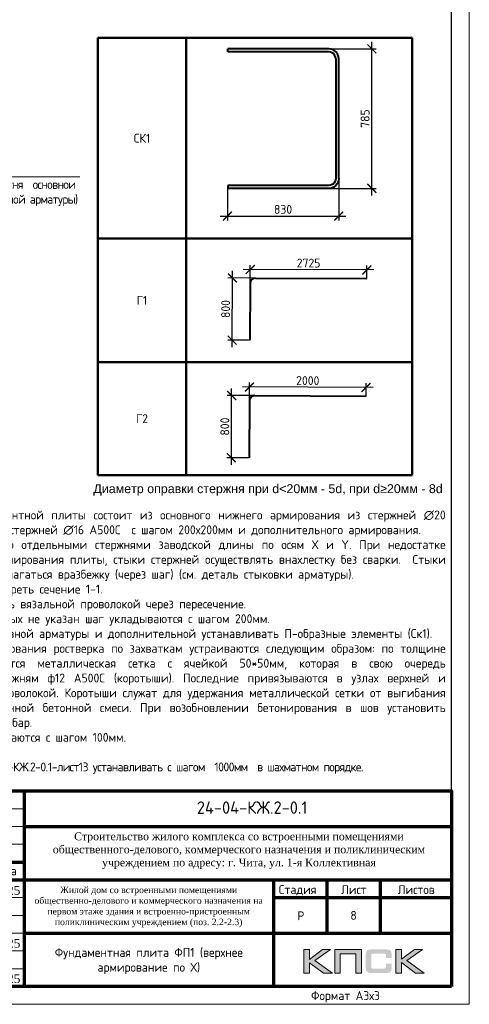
# Model space of a CAD drawing. Header units: millimetres. Extents: x -56135 to 1694203, y -446411 to -23139.
# Tile 171 of 256: x 830281 to 842908, y -140264 to -112576. Entities that reach past the tile are written whole.
import ezdxf
from ezdxf import colors
from ezdxf.entities.mleader import LeaderData, LeaderLine
from ezdxf.enums import TextEntityAlignment as Align
from ezdxf.math import Vec2, Vec3

# ---------------------------------------------------------------- set-up
doc = ezdxf.new("R2010")
doc.units = ezdxf.units.MM
for name, color, linetype in [('PDF _S_NET_PROFILE_AXIS', 7, 'Continuous'), ('PDF7_Text', 7, 'Continuous'), ('PDF8_Text', 7, 'Continuous'), ('Рамка печать', 7, 'Continuous'), ('ТОЛСТЫЕ_ОСНОВНЫЕ', 6, 'Continuous')]:
    doc.layers.add(name, color=color, linetype=linetype)
for name, color, linetype, lineweight in [('Арм_хомуты', 133, 'Continuous', 18), ('Армирование', 3, 'Continuous', 40), ('Выноски', 20, 'Continuous', 20), ('Каркасы ригель', 3, 'Continuous', 0), ('подоснова', 151, 'Continuous', 5), ('РАЗМЕРЫ', 1, 'Continuous', 9), ('Рамка', 7, 'Continuous', 70), ('Текст', 7, 'Continuous', 25), ('ТОНКИЕ', 7, 'Continuous', 9)]:
    doc.layers.add(name, color=color, linetype=linetype, lineweight=lineweight)
doc.styles.add('GOST 2.304', font='CS_Gost2304.shx')
doc.styles.add('GOST-2.304_Type-B', font='GOST_Common.ttf')
doc.styles.add('PDF Times New Roman', font='times.ttf')
doc.styles.get("Standard").update_dxf_attribs({"font": 'arial.ttf'})
doc.styles.add('style1', font='GOST_Common.ttf', dxfattribs={"height": 500})
doc.styles.add('ГОСТ', font='GOST_Common.ttf')
doc.dimstyles.new('СПДС', dxfattribs={"dimscale": 100, "dimtxt": 2.5, "dimasz": 2.5, "dimexe": 1.25, "dimexo": 0, "dimtad": 1, "dimdec": 0, "dimtxsty": 'GOST-2.304_Type-B', "dimblk": 'ARCHTICK', "dimcen": 2.5, "dimdle": 2, "dimadec": 0, "dimazin": 2, "dimtfac": 0.75, "dimtdec": 0, "dimtmove": 1, "dimatfit": 3, "dimfxl": 1, "dimtolj": 1, "dimarcsym": 1})

# ---------------------------------------------------------------- blocks, each defined once
blk = doc.blocks.new('*U43')
at = {"layer": 'ТОЛСТЫЕ_ОСНОВНЫЕ', "color": 6}
blk.add_lwpolyline([(20, 5), (886, 5), (886, 415), (20, 415)], close=True, dxfattribs=at)
at = {"layer": 'ТОНКИЕ'}
blk.add_lwpolyline([(0, 0), (891, 0), (891, 420), (0, 420)], close=True, dxfattribs=at)
at = {"layer": 'Текст', "style": 'style1'}
blk.add_text('Формат А3х3', height=2.5, dxfattribs=at).set_placement((846.57, 1.2))
blk = doc.blocks.new('11')
at = {"layer": 'Выноски'}
for p, q in [((47944, 66700), (47962, 66737)), ((47962, 66737), (47989, 66781)), ((47989, 66781), (48016, 66806)), ((48016, 66806), (48038, 66823)), ((48038, 66823), (48060, 66786)), ((48060, 66786), (48058, 66769)), ((47885, 66608), (47944, 66700))]:
    blk.add_line(p, q, dxfattribs=at)
blk.add_lwpolyline([(47863, 66761), (47937, 66865), (47843, 66458), (47885, 66564), (47905, 66616), (47954, 66628), (47979, 66606), (47957, 66539), (47937, 66487), (47947, 66458), (47991, 66470), (48051, 66611), (48041, 66569), (48023, 66505), (48023, 66448), (48065, 66448), (48090, 66529), (48110, 66608), (48043, 66369), (47972, 66275), (47954, 66344), (47991, 66389), (48078, 66431), (48142, 66470), (48154, 66441), (48204, 66512), (48246, 66606), (48209, 66455), (48204, 66418), (48295, 66574), (48265, 66463), (48265, 66455), (48312, 66453), (48342, 66529), (48347, 66584), (48337, 66465), (48349, 66453), (48401, 66569), (48443, 66616), (48461, 66678), (48466, 66727), (48436, 66811), (48399, 66754), (48399, 66618), (48389, 66549), (48374, 66507), (48416, 66564), (48441, 66576), (48451, 66524), (48433, 66482), (48419, 66453), (48424, 66428), (48458, 66421)], dxfattribs=at)
blk = doc.blocks.new('яяя')
at = {"lineweight": 30}
for points in [[(345424, 110432), (345425, 110410), (345424, 110397), (345417, 110379), (345406, 110350), (345390, 110319), (345357, 110275), (345310, 110221), (345265, 110176), (345198, 110110), (345161, 110077), (345133, 110066), (345116, 110066), (345102, 110075), (345090, 110091), (345082, 110115), (345074, 110146), (345066, 110182), (345064, 110206), (345067, 110234), (345077, 110278), (345095, 110320), (345114, 110361), (345134, 110395), (345159, 110428), (345195, 110469), (345228, 110506), (345284, 110560), (345331, 110595), (345379, 110625), (345435, 110648), (345486, 110670), (345532, 110686), (345573, 110696), (345605, 110698), (345621, 110695), (345635, 110687), (345648, 110671), (345656, 110649), (345659, 110625), (345659, 110583), (345656, 110553), (345647, 110523), (345635, 110489), (345387, 110033), (345349, 109985), (345311, 109948), (345247, 109889), (345209, 109858), (345192, 109844), (345180, 109837), (345157, 109833), (345150, 109835), (345140, 109842), (345135, 109856), (345138, 109881), (345148, 109892), (345183, 109930), (345267, 110024), (345343, 110105), (345455, 110213), (345617, 110343), (345775, 110456), (345811, 110526), (345838, 110607), (345890, 110740), (345902, 110771), (345698, 110295), (345672, 110226), (345626, 110132), (345572, 110032), (345518, 109953), (345481, 109918), (345497, 110001), (345567, 110147), (345655, 110301), (345760, 110442)], [(345481, 109918), (345476, 109896), (345475, 109874), (345485, 109861), (345506, 109866), (345539, 109891), (345632, 109983), (345968, 110450), (346022, 110527), (346029, 110560), (346027, 110579), (346026, 110590), (346010, 110605), (345993, 110609), (345975, 110601), (345962, 110584), (345954, 110562), (345857, 110421), (345783, 110292), (345741, 110183), (345701, 110079), (345665, 109985), (345660, 109952), (345666, 109929), (345669, 109915), (345682, 109910), (345702, 109914), (345735, 109941), (345846, 110007), (346065, 110160), (346075, 110193), (346070, 110217), (346066, 110236), (346052, 110241), (346030, 110241), (346007, 110228), (345978, 110203), (345960, 110164), (345892, 110010), (345895, 109986), (345904, 109966), (345925, 109964), (345969, 109968), (346045, 110000), (346218, 110114), (346261, 110154), (346280, 110184), (346282, 110210), (346278, 110225), (346263, 110229), (346241, 110222), (346220, 110198), (346162, 110049), (345989, 109904), (345932, 109849), (345906, 109805), (345891, 109739), (345890, 109690), (345899, 109652), (345924, 109647), (345956, 109655), (345980, 109674), (346058, 109838), (346158, 110046), (346261, 110098), (346314, 110120), (346292, 110079), (346269, 110036), (346261, 110008), (346267, 109998), (346293, 109998), (346363, 110039), (346445, 110095), (346421, 110068), (346414, 110040), (346407, 110011), (346416, 109990), (346466, 109972), (346509, 109977), (346574, 109984), (347172, 110293)], [(346586, 109971), (346543, 109917), (346509, 109873), (346489, 109825), (346475, 109767), (346472, 109710), (346478, 109675), (346485, 109641), (346501, 109621), (346517, 109602), (346542, 109589), (346568, 109592), (346605, 109620), (346680, 109731), (346736, 109842), (346865, 110115), (346962, 110290), (346969, 110318), (346979, 110360), (347013, 110403), (347056, 110434), (347091, 110450), (347109, 110450), (347121, 110434), (347115, 110405), (347072, 110355), (347012, 110307), (346924, 110222)]]:
    blk.add_lwpolyline(points, dxfattribs=at)
blk = doc.blocks.new('A$Cd09756da')
at = {"layer": 'Рамка печать', "lineweight": 20}
h = blk.add_hatch(color=0, dxfattribs=at)
h.paths.add_polyline_path([(-3400, 1040), (-3624, 1040), (-3991, 764), (-3991, 1040), (-4146, 1040), (-4146, 378), (-3991, 378), (-3991, 669), (-3594, 378), (-3346, 378), (-3840, 728)])
h.paths.add_polyline_path([(-3122, 915), (-2683, 915), (-2683, 378), (-2529, 378), (-2529, 1040), (-2693, 1040), (-3276, 1040), (-3276, 883), (-3276, 378), (-3122, 378)])
h.paths.add_polyline_path([(-1408, 1043), (-1563, 1043), (-1563, 380), (-1408, 380), (-1408, 672), (-1011, 380), (-763, 380), (-1257, 731), (-817, 1043), (-1041, 1043), (-1408, 767)])
blk.add_hatch(color=204, dxfattribs=at).paths.add_polyline_path([(-1693, 970), (-1695, 977), (-1697, 983), (-1701, 989), (-1704, 996), (-1708, 1000), (-1712, 1005), (-1716, 1010), (-1720, 1014), (-1725, 1017), (-1731, 1021), (-1737, 1025), (-1744, 1028), (-1750, 1030), (-1758, 1033), (-1765, 1035), (-1783, 1038), (-1802, 1041), (-1823, 1043), (-1846, 1043), (-2242, 1043), (-2265, 1043), (-2285, 1041), (-2305, 1038), (-2322, 1035), (-2330, 1032), (-2338, 1030), (-2344, 1028), (-2351, 1024), (-2357, 1021), (-2363, 1017), (-2368, 1014), (-2372, 1010), (-2376, 1005), (-2380, 1000), (-2384, 996), (-2387, 989), (-2390, 983), (-2393, 976), (-2396, 970), (-2398, 962), (-2401, 946), (-2404, 928), (-2406, 908), (-2406, 887), (-2406, 538), (-2406, 516), (-2404, 496), (-2401, 478), (-2398, 461), (-2396, 454), (-2393, 447), (-2390, 440), (-2387, 434), (-2384, 429), (-2380, 423), (-2376, 419), (-2372, 414), (-2368, 410), (-2362, 406), (-2357, 403), (-2351, 399), (-2344, 396), (-2337, 394), (-2330, 391), (-2322, 389), (-2305, 385), (-2285, 383), (-2264, 381), (-2242, 380), (-1846, 380), (-1823, 381), (-1802, 382), (-1783, 385), (-1766, 389), (-1758, 391), (-1750, 393), (-1744, 396), (-1737, 399), (-1731, 402), (-1725, 406), (-1720, 410), (-1716, 414), (-1712, 418), (-1708, 423), (-1704, 428), (-1701, 434), (-1697, 440), (-1695, 446), (-1693, 454), (-1690, 461), (-1686, 478), (-1684, 496), (-1682, 516), (-1682, 538), (-1682, 647), (-1836, 647), (-1836, 558), (-1836, 552), (-1837, 546), (-1838, 540), (-1840, 535), (-1842, 530), (-1844, 526), (-1846, 522), (-1850, 519), (-1853, 515), (-1857, 513), (-1862, 511), (-1867, 508), (-1872, 507), (-1878, 506), (-1884, 506), (-1890, 505), (-2209, 505), (-2214, 506), (-2219, 506), (-2223, 508), (-2227, 511), (-2231, 513), (-2235, 516), (-2238, 519), (-2241, 523), (-2244, 528), (-2246, 532), (-2248, 536), (-2249, 541), (-2251, 551), (-2252, 560), (-2252, 878), (-2252, 884), (-2251, 889), (-2250, 894), (-2248, 899), (-2247, 903), (-2245, 906), (-2242, 910), (-2240, 913), (-2236, 916), (-2233, 919), (-2229, 921), (-2225, 922), (-2220, 923), (-2215, 924), (-2210, 925), (-2204, 925), (-1890, 925), (-1884, 925), (-1878, 924), (-1872, 923), (-1868, 921), (-1863, 919), (-1858, 917), (-1854, 914), (-1851, 911), (-1847, 907), (-1844, 903), (-1842, 899), (-1840, 894), (-1838, 889), (-1837, 884), (-1836, 878), (-1836, 872), (-1836, 799), (-1682, 799), (-1682, 887), (-1682, 908), (-1684, 928), (-1686, 946), (-1690, 962)])
at = {"layer": 'PDF _S_NET_PROFILE_AXIS', "lineweight": 30, "elevation": 0}
blk.add_lwpolyline([(-13735, 2814), (-13718, 2835), (-13697, 2852), (-13684, 2869), (-13650, 2903), (-13642, 2907), (-13638, 2916), (-13629, 2920), (-13621, 2928), (-13600, 2945), (-13583, 2958), (-13570, 2962), (-13562, 2962), (-13562, 2958), (-13566, 2949), (-13578, 2937), (-13667, 2860), (-13684, 2852), (-13701, 2835), (-13752, 2805), (-13773, 2793), (-13799, 2776), (-13803, 2772), (-13807, 2772), (-13799, 2776), (-13786, 2784), (-13782, 2784), (-13777, 2789), (-13782, 2784), (-13786, 2780), (-13794, 2776), (-13811, 2763), (-13828, 2755), (-13845, 2738), (-13887, 2708), (-13926, 2674), (-13968, 2632), (-13981, 2619), (-13985, 2611), (-13993, 2606), (-14002, 2594), (-14019, 2573), (-14031, 2551), (-14040, 2535), (-14061, 2509), (-14086, 2488), (-14141, 2433), (-14175, 2408), (-14192, 2399), (-14205, 2391), (-14230, 2382), (-14256, 2382), (-14264, 2391), (-14268, 2403), (-14273, 2429), (-14273, 2454), (-14268, 2467), (-14260, 2479), (-14247, 2492), (-14222, 2505), (-14213, 2513), (-14197, 2522), (-14175, 2535), (-14163, 2539), (-14150, 2551), (-14133, 2560), (-14116, 2573), (-14074, 2598), (-14027, 2628), (-13985, 2653), (-13947, 2678), (-13930, 2691), (-13917, 2700), (-13904, 2704), (-13896, 2712), (-13896, 2708), (-13904, 2704), (-13909, 2700), (-13921, 2691), (-13938, 2678), (-13976, 2657), (-14061, 2602), (-14103, 2577), (-14137, 2560), (-14150, 2551), (-14163, 2547), (-14171, 2543), (-14180, 2543), (-14192, 2539), (-14201, 2543), (-14205, 2547), (-14205, 2564), (-14201, 2577), (-14201, 2590), (-14197, 2606), (-14184, 2632), (-14167, 2657), (-14158, 2666), (-14154, 2674), (-14141, 2678), (-14108, 2695), (-14095, 2695), (-14086, 2700), (-14074, 2704), (-14010, 2717), (-13985, 2729), (-13964, 2738), (-13926, 2755), (-13904, 2763), (-13883, 2776), (-13866, 2789), (-13854, 2801), (-13820, 2827), (-13794, 2839), (-13782, 2848), (-13765, 2860), (-13731, 2890), (-13714, 2903), (-13705, 2911), (-13701, 2911), (-13710, 2894), (-13735, 2869), (-13748, 2860), (-13782, 2835), (-13794, 2827), (-13807, 2814), (-13832, 2784), (-13845, 2772), (-13849, 2763), (-13866, 2742), (-13879, 2733), (-13892, 2717), (-13896, 2712), (-13896, 2708), (-13900, 2704), (-13909, 2700), (-13921, 2687), (-13943, 2662), (-13955, 2649), (-13968, 2632), (-13976, 2619), (-13985, 2611), (-13989, 2606), (-13985, 2611), (-13981, 2611), (-13985, 2606), (-13993, 2585), (-14002, 2581), (-14006, 2573), (-14010, 2568), (-14036, 2518), (-14036, 2505), (-14040, 2496), (-14036, 2492), (-14031, 2492), (-14019, 2505), (-14006, 2513), (-13951, 2568), (-13917, 2594), (-13904, 2606), (-13892, 2611), (-13887, 2619), (-13875, 2632), (-13871, 2640), (-13862, 2640), (-13862, 2636), (-13879, 2619), (-13896, 2598), (-13921, 2577), (-13934, 2568), (-13947, 2556), (-13951, 2556), (-13959, 2551), (-13964, 2543), (-13964, 2522), (-13959, 2518), (-13951, 2518), (-13938, 2526), (-13921, 2543), (-13913, 2556), (-13904, 2564), (-13879, 2594), (-13862, 2611), (-13854, 2623), (-13841, 2628), (-13837, 2632), (-13832, 2632), (-13845, 2619), (-13854, 2606), (-13866, 2598), (-13887, 2573), (-13904, 2551), (-13913, 2543), (-13917, 2535), (-13921, 2522), (-13921, 2509), (-13917, 2505), (-13904, 2501), (-13900, 2505), (-13892, 2522), (-13879, 2535), (-13858, 2551), (-13849, 2560), (-13837, 2560), (-13832, 2551), (-13832, 2526), (-13828, 2526), (-13820, 2530), (-13807, 2539), (-13782, 2564), (-13773, 2577), (-13769, 2581), (-13769, 2585), (-13773, 2585), (-13777, 2581), (-13786, 2577), (-13811, 2560), (-13841, 2539), (-13879, 2513), (-13887, 2509), (-13900, 2505), (-13909, 2496), (-13926, 2471), (-13934, 2450), (-13955, 2412), (-13972, 2369), (-13993, 2323), (-14010, 2272), (-14019, 2251), (-14031, 2225), (-14031, 2213), (-14027, 2213), (-14023, 2217), (-14019, 2225), (-14010, 2238), (-14006, 2247), (-13998, 2259), (-13972, 2293), (-13955, 2319), (-13934, 2352), (-13904, 2386), (-13875, 2429), (-13816, 2509), (-13782, 2551), (-13752, 2590), (-13727, 2623), (-13701, 2653), (-13684, 2678), (-13663, 2704), (-13629, 2746), (-13595, 2784), (-13553, 2827), (-13464, 2920), (-13418, 2962), (-13380, 3004), (-13341, 3043), (-13308, 3072), (-13278, 3098), (-13253, 3119), (-13231, 3136), (-13214, 3148), (-13202, 3157), (-13193, 3165), (-13185, 3165), (-13185, 3170), (-13176, 3174), (-13176, 3153), (-13185, 3140), (-13193, 3131), (-13197, 3123), (-13295, 3026), (-13320, 2996), (-13354, 2966), (-13540, 2780), (-13617, 2712), (-13672, 2657), (-13680, 2645), (-13689, 2636), (-13697, 2632), (-13701, 2628), (-13701, 2623), (-13697, 2623), (-13689, 2628), (-13676, 2640), (-13646, 2657), (-13633, 2670), (-13621, 2674), (-13612, 2683), (-13595, 2691), (-13583, 2691), (-13583, 2683), (-13591, 2666), (-13600, 2653), (-13617, 2632), (-13621, 2619), (-13625, 2611), (-13629, 2606), (-13629, 2602), (-13621, 2594), (-13617, 2598), (-13612, 2598), (-13604, 2602), (-13591, 2611), (-13540, 2649), (-13502, 2674), (-13477, 2683), (-13473, 2683), (-13468, 2678), (-13468, 2640), (-13464, 2628), (-13460, 2619), (-13451, 2615), (-13443, 2619), (-13435, 2619), (-13409, 2628), (-13367, 2645), (-13337, 2657), (-13308, 2674), (-13265, 2691), (-13223, 2712), (-13168, 2738)], dxfattribs=at)
at = {"layer": 'Рамка', "color": 7}
for p, q in [((-17500, 3000), (-17500, 5500)), ((-15500, 3000), (-15500, 5500)), ((-12000, 4500), (0, 4500)), ((-18500, 3500), (-12000, 3500)), ((-18500, 3000), (0, 3000)), ((-3500, 3000), (-3500, 1500)), ((-2000, 3000), (-2000, 1500)), ((-5000, 2500), (0, 2500)), ((-5000, 2500), (0, 2500)), ((-12000, 1500), (0, 1500))]:
    blk.add_line(p, q, dxfattribs=at)
at = {"layer": 'Рамка'}
for p, q in [((-16500, 0), (-16500, 5500)), ((-14500, 0), (-14500, 5500)), ((-14500, 5500), (-14500, 0)), ((-13000, 5500), (-13000, 0)), ((-13000, 0), (-13000, 5500)), ((-12000, 5500), (-12000, 0)), ((-5000, 3000), (-5000, 0))]:
    blk.add_line(p, q, dxfattribs=at)
at = {"layer": 'Рамка', "color": 7, "lineweight": 15}
for p, q in [((-18500, 5000), (-12000, 5000)), ((-18500, 4500), (-12000, 4500)), ((-18500, 4000), (-12000, 4000)), ((-18500, 2500), (-12000, 2500)), ((-18500, 2000), (-12000, 2000)), ((-18500, 1500), (-12000, 1500)), ((-18500, 1000), (-12000, 1000)), ((-18500, 500), (-12000, 500))]:
    blk.add_line(p, q, dxfattribs=at)
at = {"layer": 'Рамка'}
blk.add_lwpolyline([(0, 0), (-18500, 0), (-18500, 5500), (0, 5500)], close=True, dxfattribs=at)
at = {"layer": 'Рамка печать', "color": 0, "lineweight": 20}
for points in [[(-4146, 378), (-4146, 1040), (-3991, 1040), (-3991, 764), (-3624, 1040), (-3400, 1040), (-3840, 728), (-3346, 378), (-3594, 378), (-3991, 669), (-3991, 378), (-4146, 378)], [(-3122, 378), (-3122, 915), (-2683, 915), (-2683, 378), (-2529, 378), (-2529, 1040), (-2693, 1040), (-3276, 1040), (-3276, 883), (-3276, 378), (-3122, 378)], [(-1563, 380), (-1563, 1043), (-1408, 1043), (-1408, 767), (-1041, 1043), (-817, 1043), (-1257, 731), (-763, 380), (-1011, 380), (-1408, 672), (-1408, 380), (-1563, 380)]]:
    blk.add_lwpolyline(points, close=True, dxfattribs=at)
at = {"color": 2, "lineweight": 60, "xscale": 0.5, "yscale": 0.5, "zscale": 0.5}
blk.add_blockref('яяя', (-186789, -54904), dxfattribs=at)
at = {"layer": 'Выноски', "color": 0}
blk.add_blockref('11', (-62086, -65365), dxfattribs=at)
at = {"layer": 'PDF7_Text', "char_height": 248, "attachment_point": 7, "style": 'PDF Times New Roman'}
for s, insert in [('Патрушев', (-16471, 2500)), ('04.25', (-12950, 2573)), ('04.25', (-12950, 1085)), ('Жукова', (-16392, 79)), ('04.25', (-12950, 93))]:
    blk.add_mtext(s, dxfattribs=dict(at, insert=insert))
at = {"layer": 'PDF7_Text', "insert": (-11946, 1667), "char_height": 180, "width": 6881.02, "attachment_point": 7, "style": 'PDF Times New Roman'}
blk.add_mtext('\\pxqc;Жилой дом со встроенными помещениями общественно-делового и коммерческого назначения на первом этаже здания и встроенно-пристроенным поликлиническим учреждением (поз. 2.2-2.3)', dxfattribs=at)
at = {"layer": 'PDF7_Text', "insert": (-16432, 1050), "char_height": 247.95, "attachment_point": 7, "style": 'PDF Times New Roman'}
blk.add_mtext_dynamic_manual_height_columns('{\\C256;Куликов}', width=2000, gutter_width=1250, heights=[0], dxfattribs=at)
at = {"layer": 'PDF8_Text', "char_height": 248, "attachment_point": 7, "style": 'PDF Times New Roman'}
for s, insert in [('ГИП', (-18407, 2573)), ('Исполнит.', (-18427, 1127)), ('Н.контр.', (-18413, 79))]:
    blk.add_mtext(s, dxfattribs=dict(at, insert=insert))
at = {"layer": 'Текст', "color": 7, "style": 'ГОСТ'}
blk.add_text('24-04-КЖ.2-0.1', height=350, dxfattribs=at).set_placement((-5599, 5031), align=Align.MIDDLE_CENTER)
for s, p in [('Изм.', (-18336, 3141)), ('Лист', (-16365, 3139)), ('N док.', (-15435, 3141)), ('Подпись', (-14351, 3127)), ('Дата', (-12929, 3127)), ('Стадия', (-4850, 2600)), ('Лист', (-3100, 2600)), ('Листов', (-1508, 2600)), ('Р', (-4328, 1863))]:
    blk.add_text(s, height=250, dxfattribs=at).set_placement(p)
at = {"layer": 'Текст', "color": 7, "style": 'ГОСТ', "width": 0.9}
blk.add_text('Кол.уч.', height=250, dxfattribs=at).set_placement((-17435, 3143))
at = {"layer": 'Текст', "color": 7, "insert": (-11741, 4333), "char_height": 220, "attachment_point": 1, "style": 'ГОСТ'}
blk.add_mtext_dynamic_manual_height_columns('\\pxqc;{\\fTimes New Roman|b0|i0|c204|p18;\\C256;Строительство жилого комплекса со встроенными помещениями общественного-делового, коммерческого назначения и поликлиническим учреждением по адресу: г. Чита, ул. 1-я Коллективная}', width=11543.07, gutter_width=12.5, heights=[0], dxfattribs=at)
blk = doc.blocks.new('*T124')
at = {"layer": 'Каркасы ригель', "color": 0, "linetype": 'ByBlock', "lineweight": -2, "transparency": 16777216}
for p, q in [((0, 0), (1500, 0)), ((0, -1000), (1500, -1000))]:
    blk.add_line(p, q, dxfattribs=at)
at = {"layer": 'Каркасы ригель', "color": 0, "linetype": 'ByBlock', "lineweight": 50, "transparency": 16777216}
for p, q in [((0, 0), (0, -1000)), ((1500, 0), (1500, -1000))]:
    blk.add_line(p, q, dxfattribs=at)
at = {"layer": 'Каркасы ригель', "color": 0, "linetype": 'Continuous', "lineweight": 0, "transparency": 16777216, "insert": (750, -500), "char_height": 250, "width": 1000, "attachment_point": 5, "style": 'ГОСТ'}
blk.add_mtext('8', dxfattribs=at)
blk = doc.blocks.new('_None')
blk = doc.blocks.new('*T839')
at = {"layer": 'Выноски', "color": 0, "linetype": 'ByBlock', "lineweight": 50, "transparency": 16777216}
for p, q in [((0, 0), (8834, 0)), ((0, 0), (0, -12301)), ((2484, 0), (2484, -12301)), ((8834, 0), (8834, -12301)), ((0, -5645), (8834, -5645)), ((0, -9117), (8834, -9117)), ((0, -12301), (8834, -12301))]:
    blk.add_line(p, q, dxfattribs=at)
at = {"layer": 'Выноски', "color": 0, "transparency": 16777216, "char_height": 250, "width": 2183.67, "attachment_point": 5, "style": 'GOST-2.304_Type-B'}
for s, insert in [('СК1', (1242, -2823)), ('Г1', (1242, -7381)), ('Г2', (1242, -10709))]:
    blk.add_mtext(s, dxfattribs=dict(at, insert=insert))
blk = doc.blocks.new('_ArchTick')
at = {"color": 0, "linetype": 'ByBlock', "const_width": 0.15}
blk.add_lwpolyline([(-0.5, -0.5), (0.5, 0.5)], dxfattribs=at)
blk = doc.blocks.new('*D837')
at = {"layer": 'DEFPOINTS', "color": 0, "transparency": 16777216}
for p in [(839240, -117039), (836115, -117244), (839240, -118098)]:
    blk.add_point(p, dxfattribs=at)
at = {"layer": 'РАЗМЕРЫ', "color": 0, "lineweight": -2, "transparency": 16777216}
for p, q in [((839240, -117039), (839240, -118223)), ((836115, -117244), (836115, -118223)), ((835915, -118098), (839440, -118098))]:
    blk.add_line(p, q, dxfattribs=at)
at = {"layer": 'РАЗМЕРЫ', "color": 0, "lineweight": -2, "transparency": 16777216, "xscale": 250, "yscale": 250, "zscale": 250, "rotation": 180}
blk.add_blockref('_ArchTick', (836115, -118098), dxfattribs=at)
at = {"layer": 'РАЗМЕРЫ', "color": 0, "lineweight": -2, "transparency": 16777216, "xscale": 250, "yscale": 250, "zscale": 250}
blk.add_blockref('_ArchTick', (839240, -118098), dxfattribs=at)
at = {"layer": 'РАЗМЕРЫ', "color": 0, "transparency": 16777216, "insert": (837677, -117910), "char_height": 250, "attachment_point": 5, "style": 'GOST-2.304_Type-B'}
blk.add_mtext('\\A1;830', dxfattribs=at)
blk = doc.blocks.new('*D838')
at = {"layer": 'DEFPOINTS', "color": 0, "transparency": 16777216}
for p in [(838874, -113395), (840170, -113395), (838960, -117319)]:
    blk.add_point(p, dxfattribs=at)
at = {"layer": 'РАЗМЕРЫ', "color": 0, "lineweight": -2, "transparency": 16777216}
for p, q in [((840170, -117519), (840170, -113195)), ((838874, -113395), (840295, -113395)), ((838960, -117319), (840295, -117319))]:
    blk.add_line(p, q, dxfattribs=at)
at = {"layer": 'РАЗМЕРЫ', "color": 0, "lineweight": -2, "transparency": 16777216, "xscale": 250, "yscale": 250, "zscale": 250}
for p, rotation in [((840170, -113395), 90), ((840170, -117319), 270)]:
    blk.add_blockref('_ArchTick', p, dxfattribs=dict(at, rotation=rotation))
at = {"layer": 'РАЗМЕРЫ', "color": 0, "transparency": 16777216, "insert": (839982, -115357), "char_height": 250, "attachment_point": 5, "rotation": 90, "style": 'GOST-2.304_Type-B'}
blk.add_mtext('\\A1;785', dxfattribs=at)
blk = doc.blocks.new('*U836')
at = {"color": 0, "linetype": 'ByBlock', "lineweight": -2}
for p, q in [((-392, 40), (-392, 607.6)), ((-376, 607.6), (-392, 607.6)), ((-376, 40), (-376, 607.6)), ((376, 40), (376, 607.6)), ((376, 607.6), (392, 607.6)), ((392, 40), (392, 607.6)), ((-390.1, 25.5), (-392, 40)), ((-384.5, 12), (-390.1, 25.5)), ((-375.6, 0.4), (-384.5, 12)), ((-374.6, 29.6), (-376, 40)), ((-364, -8.5), (-375.6, 0.4)), ((-370.6, 20), (-374.6, 29.6)), ((-364.3, 11.7), (-370.6, 20)), ((-356, 5.4), (-364.3, 11.7)), ((-346.4, 1.4), (-356, 5.4)), ((-336, 0), (-346.4, 1.4)), ((-336, 0), (336, 0)), ((336, 0), (346.4, 1.4)), ((346.4, 1.4), (356, 5.4)), ((356, 5.4), (364.3, 11.7)), ((364, -8.5), (375.6, 0.4)), ((364.3, 11.7), (370.6, 20)), ((370.6, 20), (374.6, 29.6)), ((374.6, 29.6), (376, 40)), ((375.6, 0.4), (384.5, 12)), ((384.5, 12), (390.1, 25.5)), ((390.1, 25.5), (392, 40)), ((-350.5, -14.1), (-364, -8.5)), ((-336, -16), (-350.5, -14.1)), ((336, -16), (-336, -16)), ((336, -16), (350.5, -14.1)), ((350.5, -14.1), (364, -8.5))]:
    blk.add_line(p, q, dxfattribs=at)
at = {"style": 'GOST 2.304', "oblique": 15, "flags": 9}
for tag, p in [('ПОЗИЦИЯ', (800.2, -185)), ('ДИАМЕТР', (800.5, -189.3)), ('КЛАСС', (800.8, -193.8)), ('ДЛИНА', (801.2, -198.5)), ('МАССА', (801.5, -203.9))]:
    blk.add_attdef(tag, p, '', height=2.5, dxfattribs=at)
blk = doc.blocks.new('*D840')
at = {"layer": 'DEFPOINTS', "color": 0, "transparency": 16777216}
for p in [(836734, -122906), (840007, -123160), (836731, -123596)]:
    blk.add_point(p, dxfattribs=at)
at = {"layer": 'РАЗМЕРЫ', "color": 0, "lineweight": -2, "transparency": 16777216}
for p, q in [((840208, -122921), (836534, -122905)), ((836731, -123596), (836734, -122781)), ((840007, -123160), (840009, -122795))]:
    blk.add_line(p, q, dxfattribs=at)
at = {"layer": 'РАЗМЕРЫ', "color": 0, "lineweight": -2, "transparency": 16777216, "xscale": 250, "yscale": 250, "zscale": 250}
for p, rotation in [((836734, -122906), 179.7540315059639), ((840008, -122920), 359.7540315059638)]:
    blk.add_blockref('_ArchTick', p, dxfattribs=dict(at, rotation=rotation))
at = {"layer": 'РАЗМЕРЫ', "color": 0, "transparency": 16777216, "insert": (838372, -122725), "char_height": 250, "attachment_point": 5, "rotation": 359.754, "style": 'GOST-2.304_Type-B'}
blk.add_mtext('\\A1;2000', dxfattribs=at)
blk = doc.blocks.new('*D841')
at = {"layer": 'DEFPOINTS', "color": 0, "transparency": 16777216}
for p in [(836233, -123144), (836883, -123147), (836725, -124896)]:
    blk.add_point(p, dxfattribs=at)
at = {"layer": 'РАЗМЕРЫ', "color": 0, "lineweight": -2, "transparency": 16777216}
for p, q in [((836883, -123147), (836108, -123144)), ((836225, -125094), (836234, -122944)), ((836725, -124896), (836100, -124894))]:
    blk.add_line(p, q, dxfattribs=at)
at = {"layer": 'РАЗМЕРЫ', "color": 0, "lineweight": -2, "transparency": 16777216, "xscale": 250, "yscale": 250, "zscale": 250}
for p, rotation in [((836233, -123144), 89.75403150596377), ((836225, -124894), 269.7540315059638)]:
    blk.add_blockref('_ArchTick', p, dxfattribs=dict(at, rotation=rotation))
at = {"layer": 'РАЗМЕРЫ', "color": 0, "transparency": 16777216, "insert": (836042, -124018), "char_height": 250, "attachment_point": 5, "rotation": 89.754, "style": 'GOST-2.304_Type-B'}
blk.add_mtext('\\A1;800', dxfattribs=at)
blk = doc.blocks.new('*D842')
at = {"layer": 'DEFPOINTS', "color": 0, "transparency": 16777216}
for p in [(836756, -119600), (840029, -119855), (836753, -120290)]:
    blk.add_point(p, dxfattribs=at)
at = {"layer": 'РАЗМЕРЫ', "color": 0, "lineweight": -2, "transparency": 16777216}
for p, q in [((840230, -119615), (836556, -119599)), ((836753, -120290), (836756, -119475)), ((840029, -119855), (840031, -119489))]:
    blk.add_line(p, q, dxfattribs=at)
at = {"layer": 'РАЗМЕРЫ', "color": 0, "lineweight": -2, "transparency": 16777216, "xscale": 250, "yscale": 250, "zscale": 250}
for p, rotation in [((836756, -119600), 179.7540315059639), ((840030, -119614), 359.7540315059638)]:
    blk.add_blockref('_ArchTick', p, dxfattribs=dict(at, rotation=rotation))
at = {"layer": 'РАЗМЕРЫ', "color": 0, "transparency": 16777216, "insert": (838394, -119419), "char_height": 250, "attachment_point": 5, "rotation": 359.754, "style": 'GOST-2.304_Type-B'}
blk.add_mtext('\\A1;2725', dxfattribs=at)
blk = doc.blocks.new('*D843')
at = {"layer": 'DEFPOINTS', "color": 0, "transparency": 16777216}
for p in [(836255, -119838), (836905, -119841), (836747, -121590)]:
    blk.add_point(p, dxfattribs=at)
at = {"layer": 'РАЗМЕРЫ', "color": 0, "lineweight": -2, "transparency": 16777216}
for p, q in [((836905, -119841), (836130, -119838)), ((836247, -121788), (836256, -119638)), ((836747, -121590), (836123, -121588))]:
    blk.add_line(p, q, dxfattribs=at)
at = {"layer": 'РАЗМЕРЫ', "color": 0, "lineweight": -2, "transparency": 16777216, "xscale": 250, "yscale": 250, "zscale": 250}
for p, rotation in [((836255, -119838), 89.75403150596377), ((836248, -121588), 269.7540315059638)]:
    blk.add_blockref('_ArchTick', p, dxfattribs=dict(at, rotation=rotation))
at = {"layer": 'РАЗМЕРЫ', "color": 0, "transparency": 16777216, "insert": (836064, -120712), "char_height": 250, "attachment_point": 5, "rotation": 89.754, "style": 'GOST-2.304_Type-B'}
blk.add_mtext('\\A1;800', dxfattribs=at)

msp = doc.modelspace()

# ---------------------------------------------------------------- linework, layer by layer
at = {"layer": 'Армирование'}
for p, q in [((836904.8, -119841.1), (840029.2, -119854.5)), ((836754.1, -119990.4), (836747.3, -121590.4)), ((836882.6, -123147), (840007, -123160.4)), ((836732, -123296.4), (836725.1, -124896.4))]:
    msp.add_line(p, q, dxfattribs=at)
for centre in [(836904.1, -119991.1), (836882, -123297)]:
    msp.add_arc(centre, 150, 89.75403, 179.75403, dxfattribs=at)

# ---------------------------------------------------------------- block references
at = {"xscale": 100, "yscale": 100, "zscale": 100}
msp.add_blockref('*U43', (753807.9, -140263.7), dxfattribs=at)
for name, p in [('*T839', (832472.1, -113086.4)), ('*T124', (838907.9, -137263.7))]:
    msp.add_blockref(name, p)
at = {"lineweight": 50, "ltscale": 100}
msp.add_blockref('A$Cd09756da', (842407.9, -139763.7), dxfattribs=at)
at = {"layer": 'Арм_хомуты', "lineweight": 40, "xscale": -5, "yscale": 5, "zscale": 5, "rotation": 90}
msp.add_blockref('*U836', (839159.8, -115359.3), dxfattribs=at)

# ---------------------------------------------------------------- texts
at = {"layer": 'РАЗМЕРЫ', "color": 1, "insert": (832350, -125639.6), "char_height": 250, "width": 10277.788, "attachment_point": 1}
msp.add_mtext('Диаметр оправки стержня при d<20мм - 5d, при d≥20мм - 8d', dxfattribs=at)
at = {"layer": 'Текст', "insert": (823801.5, -126379), "char_height": 250, "width": 18388.819, "attachment_point": 1, "style": 'GOST-2.304_Type-B'}
msp.add_mtext('\\pxi-3,l3,qj,t3;1.^IАрмирование монолитной фундаментной плиты состоит из основного нижнего армирования из стержней ∅20 А500С и верхнего армирования из стержней ∅16 А500С  с шагом 200х200мм и дополнительного армирования.\\P2.^IАрмирование плиты предусмотрено отдельными стержнями заводской длины по осям Х и Y. При недостатке заводской длины стержней для армирования плиты, стыки стержней осуществлять внахлестку без сварки.  Стыки арматуры внахлестку должны располагаться вразбежку (через шаг) (см. деталь стыковки арматуры).\\P3.^IРаскладку арматуры по высоте смотреть сечение 1-1.\\P4.^IВерхнюю и нижнюю арматуру вязать вязальной проволокой через пересечение.\\P5.^IВсе арматурные стержни, для которых не указан шаг укладываются с шагом 200мм.\\P6.^IПо периметру плиты у концов основной арматуры и дополнительной устанавливать П-образные элементы (Ск1).\\P7.^IРабочие швы в перерывах бетонирования ростверка по захваткам устраиваются следующим образом: по толщине фундаментной плиты растягивается металлическая сетка с ячейкой 50*50мм, которая в свою очередь привязывается к арматурным стержням ф12 А500С (коротыши). Последние привязываются в узлах верхней и нижней сеток плиты вязальной проволокой. Коротыши служат для удержания металлической сетки от выгибания под давлением только что уложенной бетонной смеси. При возобновлении бетонирования в шов установить гидроизоляционную прокладку Пенебар.\\P8.^IПозиции отмечаные "*" устанавливаются с шагом 100мм.\\P9.^IАрмирование приямков см. лист\\P{\\T0.9;\\C0;10.^IПоддерживающий каркас  КП1 см.24-04-КЖ.2-0.1-лист13 устанавливать с шагом  1000мм  в шахматном порядке.}', dxfattribs=at)
at = {"layer": 'Текст', "color": 7, "insert": (830407.9, -138263.7), "char_height": 250, "attachment_point": 1, "style": 'ГОСТ'}
msp.add_mtext_dynamic_manual_height_columns('\\pxsm1,qc;\\PФундаментная плита ФП1 (верхнее армирование по Х)', width=7000, gutter_width=12.5, heights=[1500], dxfattribs=at)

# ---------------------------------------------------------------- dimensions: what is measured, and where the dimension line sits
at = {"layer": 'РАЗМЕРЫ'}
dim = msp.add_linear_dim(base=(840169.7, -113394.6), p1=(838959.8, -117319.3), p2=(838874.3, -113394.6), angle=90, dimstyle='СПДС', override={"dimlfac": 0.2}, dxfattribs=at)
dim.commit()
dim.dimension.update_dxf_attribs({"geometry": '*D838', "text_midpoint": (839982.2, -115356.9)})
dim = msp.add_linear_dim(base=(839239.8, -118097.5), p1=(836114.6, -117243.8), p2=(839239.8, -117039.3), text='830', dimstyle='СПДС', override={"dimlfac": 0.2}, dxfattribs=at)
dim.commit()
dim.dimension.update_dxf_attribs({"geometry": '*D837', "text_midpoint": (837677.2, -117910)})
for base, p1, p2, angle, text, picture, middle in [((836755.8, -119599.7), (840029.2, -119854.5), (836752.9, -120289.8), 359.75403, '2725', '*D842', (838393.8, -119419.2)), ((836255, -119838.3), (836747.3, -121590.4), (836904.8, -119841.1), 269.75403, '800', '*D843', (836063.8, -120712.5)), ((836733.7, -122905.6), (840007, -123160.4), (836730.7, -123595.8), 359.75403, '2000', '*D840', (838371.7, -122725.2)), ((836232.9, -123144.2), (836725.1, -124896.4), (836882.6, -123147), 269.75403, '800', '*D841', (836041.6, -124018.4))]:
    dim = msp.add_linear_dim(base=base, p1=p1, p2=p2, angle=angle, text=text, dimstyle='СПДС', dxfattribs=at)
    dim.commit()
    dim.dimension.update_dxf_attribs({"geometry": picture, "text_midpoint": middle})

# ---------------------------------------------------------------- leaders
at = {"layer": 'подоснова', "color": 4, "ltscale": 0.3}
ml = msp.add_multileader_mtext('Standard', dxfattribs=at)
ml.set_content('{\\T0.9;Ск1 \\P(укаждого стержня  основнои и дополнительной арматуры)}', color=4, style='GOST-2.304_Type-B')
ml.set_leader_properties(color=256, linetype='ByLayer', lineweight=15)
ml.set_arrow_properties(name='NONE')
ml.build(insert=Vec2(0, 0))
ml.multileader.update_dxf_attribs({"text_left_attachment_type": 6, "text_right_attachment_type": 6, "dogleg_length": 0.1, "arrow_head_size": 18})
ctx = ml.context
ctx.base_point, ctx.char_height, ctx.arrow_head_size, ctx.landing_gap_size, ctx.plane_origin = Vec3(827837.2, -116991.9), 250, 18, 20, Vec3(830403.9, -119131.9)
ctx.left_attachment, ctx.right_attachment, ctx.text_align_type = 6, 6, 1
notes = []
notes.append((ctx, [(1, (1, 1, 0), (827837.1, -116991.9), (1, 0), 0.1, [(0, [(827107.2, -120347.8)], 0, [])])]))
ctx.mtext.insert, ctx.mtext.width, ctx.mtext.alignment, ctx.mtext.flow_direction = Vec3(829888.2, -116666.9), 4075.871, 2, 5
for ctx, leaders in notes:
    for number, flags, end, landing, length, lines in leaders:
        leader = LeaderData()
        leader.index, (leader.has_last_leader_line, leader.has_dogleg_vector, leader.attachment_direction) = number, flags
        leader.last_leader_point, leader.dogleg_vector, leader.dogleg_length = Vec3(end), Vec3(landing), length
        for number, points, colour, breaks in lines:
            line = LeaderLine()
            line.index, line.vertices, line.color, line.breaks = number, Vec3.list(points), colors.encode_raw_color(colour), breaks
            leader.lines.append(line)
        ctx.leaders.append(leader)

doc.saveas('drawing.dxf')
